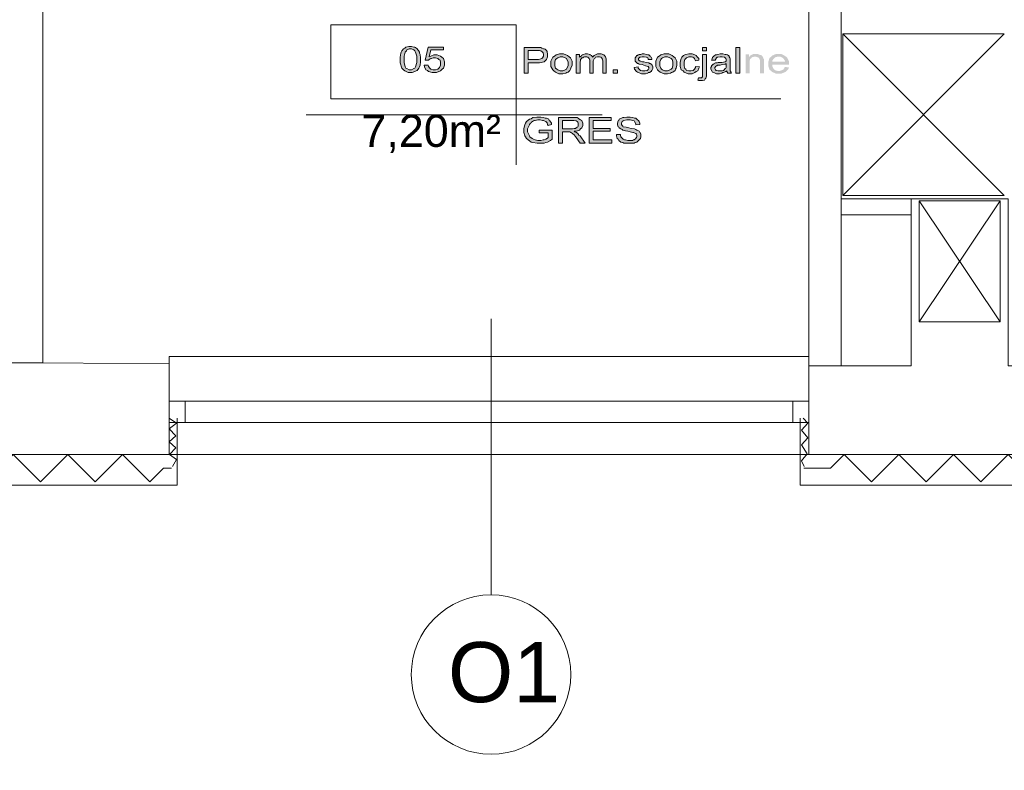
# Model space of a CAD drawing. Header units: millimetres. Extents: x 126553 to 403692, y -95821 to 38049.
# Tile 202 of 256: x 222663 to 223029, y 12646 to 12925. Entities that reach past the tile are written whole.
import ezdxf

# ---------------------------------------------------------------- set-up
doc = ezdxf.new("R2010")
doc.units = ezdxf.units.MM
for name, color, linetype, lineweight in [('docieplenie', 6, 'Continuous', 18), ('docieplenie zew.', 6, 'Continuous', 18), ('OKNA', 7, 'Continuous', 13), ('opisy', 7, 'Continuous', 18), ('TEREN', 1, 'Continuous', 40), ('WYMIAR', 7, 'Continuous', 18), ('ŚCIANY GRUBE', 7, 'Continuous', 20)]:
    doc.layers.add(name, color=color, linetype=linetype, lineweight=lineweight)
doc.styles.add('Arial', font='arial.ttf')
doc.styles.add('PDF Arial', font='arial.ttf')
doc.linetypes.add('ZIGZAG', pattern='A,0.0001,-0.2,[131,LTYPESHP.SHX,S=0.2,R=0,X=-0.2,Y=0],-0.4,[131,LTYPESHP.SHX,S=0.2,R=180,X=0.2,Y=0],-0.2', length=0.8001)
doc.dimstyles.new('A_100', dxfattribs={"dimtxt": 26, "dimasz": 2, "dimexe": 0, "dimexo": 5, "dimgap": 0.01, "dimtad": 0, "dimdec": 4, "dimrnd": 0.5, "dimdsep": 46, "dimtxsty": 'Arial', "dimblk1": 'K', "dimblk2": 'K', "dimsah": 1, "dimcen": 10, "dimse1": 1, "dimse2": 1, "dimclrd": 256, "dimclre": 256, "dimclrt": 1, "dimadec": 0, "dimazin": 0, "dimtfac": 0.5, "dimtdec": 4, "dimtmove": 0, "dimatfit": 3, "dimldrblk": 'K', "dimfxl": 1, "dimtvp": 0.75, "dimtolj": 1, "dimtzin": 0, "dimlwd": 13, "dimarcsym": 0})

# ---------------------------------------------------------------- blocks, each defined once
blk = doc.blocks.new('stolarka1')
at = {"layer": 'opisy', "color": 8}
blk.add_line((6731.22, -4654.99), (6731.22, -4757.76), dxfattribs=at)
at = {"layer": 'opisy'}
blk.add_circle((6731.22, -4787.46), 29.7, dxfattribs=at)
at = {"layer": 'opisy', "insert": (6715.16, -4775.36), "char_height": 22.4, "width": 15.9, "attachment_point": 1}
blk.add_mtext('{\\fArial|b0|i0|c238|p34;O1}', dxfattribs=at)
blk = doc.blocks.new('K')
for p, q in [((0, 10), (0, -10)), ((4.24, 4.24), (-4.24, -4.24)), ((-10, 0), (10, 0))]:
    blk.add_line(p, q)
blk.add_trace([(-4.77, -3.71), (-3.71, -4.77), (3.71, 4.77), (4.77, 3.71)])
blk = doc.blocks.new('*D2484')
at = {"layer": 'Defpoints', "color": 0, "linetype": 'ByBlock', "transparency": 16777216}
for p in [(215299.73, 12749.36), (225693.73, 12749.36), (225693.73, 12375.55)]:
    blk.add_point(p, dxfattribs=at)
at = {"layer": 'WYMIAR', "linetype": 'ByBlock', "lineweight": 13, "transparency": 16777216}
blk.add_line((215301.73, 12375.55), (225691.73, 12375.55), dxfattribs=at)
at = {"layer": 'WYMIAR', "linetype": 'ByBlock', "lineweight": 13, "transparency": 16777216, "xscale": 2, "yscale": 2, "zscale": 2, "rotation": 180}
blk.add_blockref('K', (215299.73, 12375.55), dxfattribs=at)
at = {"layer": 'WYMIAR', "linetype": 'ByBlock', "lineweight": 13, "transparency": 16777216, "xscale": 2, "yscale": 2, "zscale": 2}
blk.add_blockref('K', (225693.73, 12375.55), dxfattribs=at)
at = {"layer": 'WYMIAR', "color": 7, "linetype": 'ByBlock', "transparency": 16777216, "insert": (220496.73, 12395.47), "char_height": 26, "attachment_point": 5, "style": 'Arial'}
blk.add_mtext('\\A1;10394', dxfattribs=at)

msp = doc.modelspace()

# ---------------------------------------------------------------- hatches: boundary and pattern name
at = {"layer": 'opisy'}
h = msp.add_hatch(color=7, dxfattribs=at)
h.paths.add_polyline_path([(222804.24609, 12910.41307), (222804.24609, 12911.26113), (222804.45811, 12912.74523), (222804.67012, 12913.16926), (222804.88214, 12913.59329), (222805.51818, 12914.44134), (222805.94221, 12914.65336), (222806.36624, 12915.07738), (222807.42631, 12915.2894), (222808.48638, 12915.2894), (222809.33443, 12915.07738), (222809.75846, 12915.07738), (222809.97048, 12914.86537), (222810.60652, 12914.44134), (222810.81853, 12914.01731), (222811.03055, 12913.8053), (222811.45457, 12913.16926), (222811.45457, 12912.74523), (222811.66659, 12912.3212), (222811.8786, 12911.04912), (222811.8786, 12909.56502), (222811.66659, 12908.29293), (222811.45457, 12907.65689), (222811.24256, 12907.23286), (222810.60652, 12906.38481), (222810.18249, 12906.17279), (222809.75846, 12905.96078), (222808.69839, 12905.53675), (222807.21429, 12905.53675), (222805.94221, 12906.17279), (222805.51818, 12906.59682), (222804.88214, 12907.23286), (222804.24609, 12909.14099), (222804.24609, 12910.41307)], flags=0)
h.paths.add_polyline_path([(222805.73019, 12910.41307), (222805.73019, 12909.353), (222806.15422, 12907.65689), (222806.36624, 12907.23286), (222806.79026, 12907.02085), (222807.63832, 12906.59682), (222808.48638, 12906.59682), (222809.33443, 12907.02085), (222809.75846, 12907.23286), (222809.97048, 12907.65689), (222810.3945, 12909.353), (222810.3945, 12911.68516), (222809.97048, 12913.16926), (222809.75846, 12913.59329), (222809.33443, 12914.01731), (222808.48638, 12914.44134), (222807.63832, 12914.44134), (222806.79026, 12914.01731), (222806.57825, 12913.59329), (222806.15422, 12913.16926), (222805.73019, 12911.68516), (222805.73019, 12910.41307)], flags=0)
h.paths.add_polyline_path([(222813.15069, 12908.29293), (222814.63479, 12908.29293), (222814.8468, 12907.86891), (222815.27083, 12907.23286), (222815.48284, 12907.02085), (222815.69486, 12906.80883), (222816.54291, 12906.59682), (222817.39097, 12906.59682), (222818.23903, 12906.80883), (222818.66305, 12907.23286), (222818.87507, 12907.44488), (222819.2991, 12908.29293), (222819.2991, 12909.353), (222819.08708, 12910.20106), (222818.66305, 12910.41307), (222818.23903, 12910.8371), (222817.39097, 12911.04912), (222816.54291, 12911.04912), (222815.90687, 12910.8371), (222815.69486, 12910.8371), (222815.48284, 12910.62509), (222815.05881, 12910.41307), (222814.8468, 12910.20106), (222813.57472, 12910.20106), (222814.63479, 12915.07738), (222820.35917, 12915.07738), (222820.35917, 12914.01731), (222815.69486, 12914.01731), (222815.05881, 12911.47314), (222815.69486, 12911.68516), (222816.75493, 12912.10919), (222818.02701, 12912.10919), (222819.2991, 12911.68516), (222819.72312, 12911.26113), (222820.35917, 12910.8371), (222820.78319, 12909.56502), (222820.78319, 12908.29293), (222820.35917, 12907.23286), (222819.93514, 12906.80883), (222819.2991, 12906.17279), (222817.815, 12905.53675), (222816.11888, 12905.53675), (222814.8468, 12905.96078), (222814.42277, 12906.38481), (222813.78673, 12906.59682), (222813.3627, 12907.65689), (222813.15069, 12908.29293)], flags=0)
h = msp.add_hatch(color=7, dxfattribs=at)
h.paths.add_polyline_path([(222850.46517, 12905.32474), (222850.46517, 12914.86537), (222856.61358, 12914.86537), (222857.03761, 12914.65336), (222857.67365, 12914.44134), (222857.88566, 12914.44134), (222858.30969, 12914.22933), (222858.73372, 12913.8053), (222858.94573, 12913.38127), (222858.94573, 12913.16926), (222859.15775, 12912.53322), (222859.15775, 12911.47314), (222858.73372, 12910.41307), (222858.30969, 12909.98905), (222857.88566, 12909.56502), (222856.18955, 12909.14099), (222851.94927, 12909.14099), (222851.94927, 12905.32474)], flags=0)
h.paths.add_polyline_path([(222851.94927, 12910.41307), (222855.76552, 12910.41307), (222856.61358, 12910.62509), (222857.03761, 12910.8371), (222857.24962, 12911.04912), (222857.67365, 12911.68516), (222857.67365, 12912.3212), (222857.46164, 12912.95724), (222857.24962, 12913.16926), (222857.03761, 12913.38127), (222856.61358, 12913.59329), (222856.40156, 12913.59329), (222856.18955, 12913.8053), (222851.94927, 12913.8053)], flags=0)
h.paths.add_polyline_path([(222860.42983, 12908.71696), (222860.42983, 12909.77703), (222861.06588, 12911.26113), (222861.70192, 12911.68516), (222862.33796, 12912.10919), (222863.61004, 12912.53322), (222865.09414, 12912.53322), (222866.57824, 12911.89717), (222867.21428, 12911.47314), (222867.63831, 12911.04912), (222868.27435, 12909.77703), (222868.27435, 12908.29293), (222867.85033, 12907.23286), (222867.63831, 12906.80883), (222867.4263, 12906.38481), (222866.79026, 12905.74876), (222866.36623, 12905.53675), (222865.9422, 12905.32474), (222864.88213, 12905.11272), (222863.39803, 12905.11272), (222862.12595, 12905.74876), (222861.4899, 12906.17279), (222861.06588, 12906.59682), (222860.42983, 12907.86891), (222860.42983, 12908.71696)], flags=0)
h.paths.add_polyline_path([(222861.91393, 12908.71696), (222861.91393, 12908.08092), (222862.12595, 12907.23286), (222862.54997, 12906.80883), (222862.974, 12906.59682), (222863.82206, 12906.17279), (222864.88213, 12906.17279), (222865.73019, 12906.59682), (222866.15421, 12906.80883), (222866.36623, 12907.23286), (222866.79026, 12908.08092), (222866.79026, 12909.56502), (222866.36623, 12910.41307), (222866.15421, 12910.8371), (222865.73019, 12911.04912), (222864.88213, 12911.47314), (222863.82206, 12911.47314), (222862.974, 12911.04912), (222862.54997, 12910.8371), (222862.12595, 12910.41307), (222861.91393, 12909.56502), (222861.91393, 12908.71696)], flags=0)
h.paths.add_polyline_path([(222869.75845, 12905.32474), (222869.75845, 12912.3212), (222871.03054, 12912.3212), (222871.03054, 12911.26113), (222871.24255, 12911.47314), (222871.87859, 12911.89717), (222872.09061, 12912.10919), (222872.51464, 12912.3212), (222873.15068, 12912.53322), (222873.99874, 12912.53322), (222874.84679, 12912.3212), (222875.05881, 12912.10919), (222875.48283, 12911.89717), (222875.90686, 12911.47314), (222875.90686, 12911.26113), (222876.5429, 12911.89717), (222877.81499, 12912.53322), (222879.08707, 12912.53322), (222880.14714, 12912.10919), (222880.35916, 12911.89717), (222880.78319, 12911.47314), (222880.9952, 12910.62509), (222880.9952, 12905.32474), (222879.72312, 12905.32474), (222879.72312, 12909.98905), (222879.5111, 12910.62509), (222879.5111, 12910.8371), (222879.29909, 12911.04912), (222879.08707, 12911.26113), (222878.87506, 12911.26113), (222878.45103, 12911.47314), (222877.81499, 12911.47314), (222876.96693, 12911.26113), (222876.75492, 12910.8371), (222876.5429, 12910.62509), (222876.11888, 12909.98905), (222876.11888, 12905.32474), (222874.84679, 12905.32474), (222874.84679, 12910.20106), (222874.63478, 12910.8371), (222874.42276, 12911.04912), (222874.21075, 12911.26113), (222873.78672, 12911.47314), (222872.93867, 12911.47314), (222872.51464, 12911.26113), (222872.30262, 12911.04912), (222871.87859, 12911.04912), (222871.66658, 12910.62509), (222871.45457, 12910.41307), (222871.45457, 12910.20106), (222871.24255, 12909.353), (222871.24255, 12905.32474)], flags=0)
h.paths.add_polyline_path([(222883.53937, 12905.32474), (222883.53937, 12906.59682), (222885.23548, 12906.59682), (222885.23548, 12905.32474)], flags=0)
h.paths.add_polyline_path([(222891.38389, 12907.44488), (222892.86799, 12907.65689), (222892.86799, 12907.23286), (222893.29202, 12906.80883), (222893.50403, 12906.59682), (222893.71605, 12906.38481), (222894.5641, 12906.17279), (222895.41216, 12906.17279), (222896.26022, 12906.38481), (222896.47223, 12906.59682), (222896.68425, 12906.59682), (222896.89626, 12907.02085), (222896.89626, 12907.44488), (222896.68425, 12907.86891), (222896.47223, 12907.86891), (222895.62417, 12908.08092), (222894.98813, 12908.29293), (222894.35209, 12908.50495), (222893.29202, 12908.71696), (222892.86799, 12908.92898), (222892.65598, 12908.92898), (222892.23195, 12909.353), (222892.01993, 12909.56502), (222891.80792, 12909.77703), (222891.80792, 12911.04912), (222892.01993, 12911.26113), (222892.01993, 12911.47314), (222892.44396, 12911.89717), (222892.65598, 12911.89717), (222892.86799, 12912.10919), (222893.29202, 12912.3212), (222893.92806, 12912.3212), (222894.35209, 12912.53322), (222895.20015, 12912.53322), (222896.0482, 12912.3212), (222896.47223, 12912.10919), (222896.89626, 12912.10919), (222897.32029, 12911.68516), (222897.5323, 12911.47314), (222897.74432, 12911.26113), (222897.95633, 12910.8371), (222897.95633, 12910.41307), (222896.68425, 12910.41307), (222896.68425, 12910.62509), (222896.47223, 12911.04912), (222896.0482, 12911.26113), (222895.83619, 12911.26113), (222895.20015, 12911.47314), (222894.35209, 12911.47314), (222893.71605, 12911.26113), (222893.50403, 12911.26113), (222893.29202, 12911.04912), (222893.08001, 12910.8371), (222893.08001, 12910.20106), (222893.29202, 12910.20106), (222893.29202, 12909.98905), (222893.50403, 12909.98905), (222893.71605, 12909.77703), (222893.92806, 12909.77703), (222894.5641, 12909.56502), (222894.98813, 12909.56502), (222895.83619, 12909.353), (222896.89626, 12909.14099), (222897.10827, 12908.92898), (222897.32029, 12908.92898), (222897.95633, 12908.50495), (222897.95633, 12908.29293), (222898.16834, 12908.29293), (222898.38036, 12907.65689), (222898.38036, 12907.02085), (222898.16834, 12906.59682), (222897.95633, 12906.38481), (222897.74432, 12905.96078), (222897.10827, 12905.53675), (222896.68425, 12905.53675), (222896.47223, 12905.32474), (222895.62417, 12905.11272), (222894.14008, 12905.11272), (222893.08001, 12905.53675), (222892.65598, 12905.74876), (222892.23195, 12905.96078), (222891.59591, 12906.80883), (222891.38389, 12907.44488)], flags=0)
h.paths.add_polyline_path([(222899.44043, 12908.71696), (222899.44043, 12909.77703), (222900.07647, 12911.26113), (222900.71251, 12911.68516), (222901.34856, 12912.10919), (222902.62064, 12912.53322), (222904.31675, 12912.53322), (222905.58884, 12911.89717), (222906.22488, 12911.47314), (222906.64891, 12911.04912), (222907.28495, 12909.77703), (222907.28495, 12908.29293), (222907.07294, 12907.23286), (222906.86092, 12906.80883), (222906.64891, 12906.38481), (222905.80085, 12905.74876), (222905.37682, 12905.53675), (222904.9528, 12905.32474), (222903.89272, 12905.11272), (222902.62064, 12905.11272), (222901.13654, 12905.74876), (222900.5005, 12906.17279), (222900.07647, 12906.59682), (222899.44043, 12907.86891), (222899.44043, 12908.71696)], flags=0)
h.paths.add_polyline_path([(222900.92453, 12908.71696), (222900.92453, 12908.08092), (222901.34856, 12907.23286), (222901.56057, 12906.80883), (222901.9846, 12906.59682), (222902.83265, 12906.17279), (222903.89272, 12906.17279), (222904.74078, 12906.59682), (222905.16481, 12906.80883), (222905.58884, 12907.23286), (222905.80085, 12908.08092), (222905.80085, 12909.56502), (222905.58884, 12910.41307), (222905.16481, 12910.8371), (222904.74078, 12911.04912), (222903.89272, 12911.47314), (222902.83265, 12911.47314), (222901.9846, 12911.04912), (222901.56057, 12910.8371), (222901.34856, 12910.41307), (222900.92453, 12909.56502), (222900.92453, 12908.71696)], flags=0)
h.paths.add_polyline_path([(222914.28142, 12907.86891), (222915.76551, 12907.65689), (222915.5535, 12907.23286), (222915.12947, 12906.17279), (222914.49343, 12905.96078), (222914.0694, 12905.53675), (222913.00933, 12905.11272), (222911.52523, 12905.11272), (222910.04113, 12905.74876), (222909.61711, 12906.17279), (222908.98106, 12906.59682), (222908.55704, 12907.86891), (222908.55704, 12909.353), (222908.76905, 12910.41307), (222908.98106, 12910.8371), (222909.19308, 12911.26113), (222909.82912, 12911.89717), (222910.25315, 12912.10919), (222910.67718, 12912.3212), (222911.73725, 12912.53322), (222913.00933, 12912.53322), (222914.0694, 12912.10919), (222914.49343, 12911.89717), (222914.91746, 12911.47314), (222915.5535, 12910.8371), (222915.5535, 12910.20106), (222914.28142, 12909.98905), (222914.0694, 12910.41307), (222913.85739, 12910.8371), (222913.64537, 12911.04912), (222913.22135, 12911.26113), (222912.79732, 12911.47314), (222911.73725, 12911.47314), (222910.88919, 12911.04912), (222910.67718, 12910.8371), (222910.25315, 12910.41307), (222910.04113, 12909.56502), (222910.04113, 12908.08092), (222910.25315, 12907.02085), (222910.67718, 12906.80883), (222910.88919, 12906.38481), (222911.73725, 12906.17279), (222912.5853, 12906.17279), (222913.43336, 12906.38481), (222913.64537, 12906.59682), (222913.85739, 12906.80883), (222914.28142, 12907.44488), (222914.28142, 12907.86891)], flags=0)
h.paths.add_polyline_path([(222916.82559, 12913.59329), (222916.82559, 12914.86537), (222918.30968, 12914.86537), (222918.30968, 12913.59329)], flags=0)
h.paths.add_polyline_path([(222915.12947, 12902.78057), (222915.34149, 12903.62862), (222916.61357, 12903.62862), (222916.61357, 12903.84064), (222916.82559, 12903.84064), (222916.82559, 12912.3212), (222918.30968, 12912.3212), (222918.30968, 12904.26467), (222918.09767, 12903.41661), (222917.88566, 12903.20459), (222917.67364, 12902.78057), (222916.82559, 12902.56855), (222915.34149, 12902.56855), (222915.12947, 12902.78057)], flags=0)
h.paths.add_polyline_path([(222925.94219, 12906.17279), (222925.51816, 12905.96078), (222924.67011, 12905.53675), (222924.45809, 12905.53675), (222924.03406, 12905.32474), (222923.18601, 12905.11272), (222922.12594, 12905.11272), (222921.06587, 12905.53675), (222920.64184, 12905.74876), (222920.42983, 12905.96078), (222920.0058, 12906.80883), (222920.0058, 12907.44488), (222920.21781, 12907.86891), (222920.21781, 12908.08092), (222920.42983, 12908.29293), (222920.85385, 12908.71696), (222921.06587, 12908.71696), (222921.27788, 12908.92898), (222921.70191, 12909.14099), (222922.33795, 12909.14099), (222922.76198, 12909.353), (222924.03406, 12909.353), (222925.30615, 12909.56502), (222925.73018, 12909.77703), (222925.73018, 12909.98905), (222925.73018, 12910.41307), (222925.51816, 12910.8371), (222925.30615, 12911.04912), (222925.09414, 12911.26113), (222924.24608, 12911.47314), (222923.39802, 12911.47314), (222922.54997, 12911.26113), (222922.33795, 12911.26113), (222922.12594, 12911.04912), (222921.70191, 12910.41307), (222921.70191, 12910.20106), (222920.21781, 12910.20106), (222920.42983, 12910.62509), (222920.64184, 12911.26113), (222920.85385, 12911.47314), (222921.06587, 12911.68516), (222921.70191, 12912.10919), (222922.12594, 12912.10919), (222922.54997, 12912.3212), (222923.39802, 12912.53322), (222924.45809, 12912.53322), (222925.30615, 12912.3212), (222925.73018, 12912.3212), (222926.15421, 12912.10919), (222926.57823, 12911.89717), (222926.79025, 12911.68516), (222926.79025, 12911.47314), (222927.00226, 12911.04912), (222927.21428, 12910.8371), (222927.21428, 12906.17279), (222927.42629, 12905.96078), (222927.42629, 12905.53675), (222927.6383, 12905.32474), (222926.15421, 12905.32474), (222926.15421, 12905.53675), (222925.94219, 12905.96078), (222925.94219, 12906.17279)], flags=0)
h.paths.add_polyline_path([(222925.73018, 12908.92898), (222925.30615, 12908.71696), (222924.24608, 12908.50495), (222923.39802, 12908.29293), (222922.33795, 12908.29293), (222922.33795, 12908.08092), (222922.12594, 12908.08092), (222921.70191, 12907.86891), (222921.70191, 12907.65689), (222921.4899, 12907.44488), (222921.4899, 12907.02085), (222921.70191, 12906.59682), (222921.91392, 12906.38481), (222922.12594, 12906.38481), (222922.76198, 12906.17279), (222924.24608, 12906.17279), (222924.67011, 12906.38481), (222924.88212, 12906.59682), (222925.30615, 12907.02085), (222925.51816, 12907.23286), (222925.73018, 12907.44488)], flags=0)
h.paths.add_polyline_path([(222929.33442, 12905.32474), (222929.33442, 12914.86537), (222930.81852, 12914.86537), (222930.81852, 12905.32474)], flags=0)
h.paths.add_polyline_path([(222932.93866, 12905.32474), (222932.93866, 12912.3212), (222934.21074, 12912.3212), (222934.21074, 12911.26113), (222934.63477, 12911.89717), (222935.90685, 12912.53322), (222937.17894, 12912.53322), (222937.81498, 12912.3212), (222938.23901, 12912.10919), (222938.45102, 12912.10919), (222939.08707, 12911.89717), (222939.08707, 12911.68516), (222939.29908, 12911.47314), (222939.51109, 12911.04912), (222939.51109, 12910.8371), (222939.72311, 12910.62509), (222939.72311, 12905.32474), (222938.23901, 12905.32474), (222938.23901, 12910.41307), (222938.027, 12910.62509), (222938.027, 12910.8371), (222937.81498, 12911.04912), (222937.60297, 12911.26113), (222937.39095, 12911.26113), (222936.75491, 12911.47314), (222936.11887, 12911.47314), (222935.27081, 12911.26113), (222935.0588, 12910.8371), (222934.63477, 12910.62509), (222934.42276, 12909.77703), (222934.42276, 12905.32474)], flags=0)
h.paths.add_polyline_path([(222947.56763, 12907.65689), (222949.05173, 12907.44488), (222948.83972, 12906.80883), (222948.20367, 12906.17279), (222947.77964, 12905.74876), (222947.1436, 12905.53675), (222946.08353, 12905.11272), (222944.38742, 12905.11272), (222942.90332, 12905.74876), (222942.47929, 12906.17279), (222941.84325, 12906.59682), (222941.41922, 12907.86891), (222941.41922, 12909.56502), (222941.84325, 12911.04912), (222942.47929, 12911.47314), (222942.90332, 12911.89717), (222944.38742, 12912.53322), (222946.08353, 12912.53322), (222947.35562, 12911.89717), (222947.99166, 12911.47314), (222948.41569, 12911.04912), (222949.05173, 12909.77703), (222949.05173, 12908.71696), (222949.05173, 12908.50495), (222942.90332, 12908.50495), (222942.90332, 12907.86891), (222943.32735, 12907.02085), (222943.53936, 12906.80883), (222943.96339, 12906.38481), (222944.81145, 12906.17279), (222945.6595, 12906.17279), (222946.29555, 12906.38481), (222946.71957, 12906.59682), (222946.93159, 12906.59682), (222947.35562, 12907.23286), (222947.56763, 12907.65689)], flags=0)
h.paths.add_polyline_path([(222942.90332, 12909.56502), (222947.56763, 12909.56502), (222947.56763, 12909.98905), (222947.1436, 12910.62509), (222946.93159, 12910.8371), (222946.71957, 12911.04912), (222945.87152, 12911.47314), (222944.81145, 12911.47314), (222943.96339, 12911.26113), (222943.53936, 12910.8371), (222943.32735, 12910.62509), (222942.90332, 12909.98905), (222942.90332, 12909.56502)], flags=0)
h = msp.add_hatch(color=7, dxfattribs=at)
h.paths.add_polyline_path([(222855.97754, 12883.06325), (222855.97754, 12884.12333), (222860.85386, 12884.12333), (222860.85386, 12880.7311), (222860.21782, 12880.30707), (222859.15775, 12879.67103), (222858.52171, 12879.45901), (222857.88566, 12879.247), (222855.34149, 12879.247), (222853.64538, 12879.45901), (222853.00934, 12879.67103), (222852.3733, 12880.09506), (222851.31323, 12880.94311), (222850.8892, 12881.57916), (222850.67718, 12882.00318), (222850.25316, 12883.27527), (222850.25316, 12884.75937), (222850.67718, 12886.03145), (222850.8892, 12886.66749), (222851.31323, 12887.30354), (222852.3733, 12888.15159), (222853.00934, 12888.36361), (222853.64538, 12888.78764), (222855.12948, 12888.99965), (222856.61358, 12888.99965), (222857.67365, 12888.78764), (222858.30969, 12888.57562), (222858.73372, 12888.57562), (222859.58178, 12888.15159), (222859.79379, 12887.72756), (222860.0058, 12887.51555), (222860.64185, 12886.66749), (222860.64185, 12886.24347), (222859.36976, 12885.81944), (222859.15775, 12886.24347), (222858.94573, 12886.87951), (222858.73372, 12887.09152), (222858.52171, 12887.30354), (222857.88566, 12887.51555), (222857.67365, 12887.72756), (222857.24962, 12887.72756), (222856.40156, 12887.93958), (222855.55351, 12887.93958), (222854.49344, 12887.72756), (222854.28142, 12887.72756), (222853.8574, 12887.51555), (222853.22135, 12887.09152), (222853.00934, 12886.87951), (222852.79732, 12886.66749), (222852.3733, 12886.24347), (222852.3733, 12886.03145), (222852.16128, 12885.60742), (222851.73725, 12884.54735), (222851.73725, 12883.48728), (222852.16128, 12882.42721), (222852.3733, 12882.00318), (222852.58531, 12881.57916), (222853.43337, 12880.94311), (222853.8574, 12880.7311), (222854.49344, 12880.51909), (222855.55351, 12880.30707), (222856.61358, 12880.30707), (222857.46164, 12880.51909), (222857.88566, 12880.51909), (222858.52171, 12880.7311), (222859.15775, 12881.15513), (222859.36976, 12881.36714), (222859.36976, 12883.06325)], flags=0)
h.paths.add_polyline_path([(222863.18602, 12879.247), (222863.18602, 12888.78764), (222870.18248, 12888.78764), (222870.60651, 12888.57562), (222870.81852, 12888.36361), (222871.45457, 12887.93958), (222871.87859, 12887.72756), (222872.09061, 12887.30354), (222872.30262, 12886.66749), (222872.30262, 12885.81944), (222871.87859, 12884.97138), (222871.45457, 12884.54735), (222871.03054, 12884.12333), (222869.97047, 12883.6993), (222869.12241, 12883.6993), (222869.33443, 12883.48728), (222869.75845, 12883.27527), (222869.97047, 12883.27527), (222870.3945, 12882.85124), (222870.81852, 12882.2152), (222871.24255, 12882.00318), (222873.15068, 12879.247), (222871.24255, 12879.247), (222869.75845, 12881.36714), (222869.54644, 12881.79117), (222868.9104, 12882.42721), (222868.69838, 12882.63923), (222868.48637, 12882.85124), (222868.06234, 12883.06325), (222867.85033, 12883.27527), (222867.85033, 12883.27527), (222867.4263, 12883.48728), (222864.67011, 12883.48728), (222864.67011, 12879.247)], flags=0)
h.paths.add_polyline_path([(222864.67011, 12884.54735), (222868.48637, 12884.54735), (222869.12241, 12884.75937), (222869.54644, 12884.75937), (222869.75845, 12884.97138), (222870.18248, 12885.1834), (222870.3945, 12885.39541), (222870.60651, 12885.60742), (222870.60651, 12886.66749), (222870.3945, 12887.09152), (222870.18248, 12887.30354), (222869.75845, 12887.51555), (222868.9104, 12887.72756), (222864.67011, 12887.72756)], flags=0)
h.paths.add_polyline_path([(222874.63478, 12879.247), (222874.63478, 12888.78764), (222882.90333, 12888.78764), (222882.90333, 12887.72756), (222876.11888, 12887.72756), (222876.11888, 12884.75937), (222882.4793, 12884.75937), (222882.4793, 12883.6993), (222876.11888, 12883.6993), (222876.11888, 12880.51909), (222883.11534, 12880.51909), (222883.11534, 12879.247)], flags=0)
h.paths.add_polyline_path([(222884.81146, 12882.42721), (222886.29555, 12882.42721), (222886.29555, 12882.2152), (222886.50757, 12881.57916), (222886.71958, 12881.36714), (222886.9316, 12881.15513), (222887.35562, 12880.7311), (222887.77965, 12880.51909), (222888.20368, 12880.51909), (222889.05174, 12880.30707), (222890.74785, 12880.30707), (222891.17188, 12880.51909), (222891.38389, 12880.51909), (222892.01993, 12880.94311), (222892.01993, 12881.15513), (222892.23195, 12881.36714), (222892.44396, 12881.57916), (222892.44396, 12882.2152), (222892.23195, 12882.42721), (222892.23195, 12882.63923), (222892.01993, 12882.85124), (222891.38389, 12883.06325), (222891.17188, 12883.27527), (222890.95986, 12883.27527), (222889.89979, 12883.48728), (222889.05174, 12883.6993), (222888.20368, 12883.91131), (222887.14361, 12884.12333), (222886.9316, 12884.33534), (222886.50757, 12884.54735), (222885.87153, 12884.97138), (222885.65951, 12885.1834), (222885.4475, 12885.39541), (222885.23548, 12886.03145), (222885.23548, 12886.66749), (222885.4475, 12887.51555), (222885.65951, 12887.72756), (222885.87153, 12888.15159), (222886.71958, 12888.57562), (222887.14361, 12888.78764), (222887.56764, 12888.78764), (222888.62771, 12888.99965), (222889.89979, 12888.99965), (222890.95986, 12888.78764), (222891.59591, 12888.57562), (222892.01993, 12888.57562), (222892.65598, 12887.93958), (222893.08001, 12887.72756), (222893.29202, 12887.30354), (222893.50403, 12886.66749), (222893.50403, 12886.24347), (222892.01993, 12886.03145), (222892.01993, 12886.45548), (222891.59591, 12887.30354), (222891.38389, 12887.51555), (222890.95986, 12887.72756), (222889.89979, 12887.93958), (222888.62771, 12887.93958), (222887.56764, 12887.72756), (222887.35562, 12887.51555), (222886.9316, 12887.30354), (222886.71958, 12886.66749), (222886.71958, 12886.24347), (222886.9316, 12885.81944), (222887.14361, 12885.60742), (222887.35562, 12885.39541), (222888.41569, 12885.1834), (222889.47577, 12884.97138), (222890.32382, 12884.75937), (222891.59591, 12884.54735), (222892.01993, 12884.33534), (222892.44396, 12884.12333), (222893.29202, 12883.6993), (222893.50403, 12883.27527), (222893.71605, 12883.06325), (222893.92806, 12882.42721), (222893.92806, 12881.57916), (222893.71605, 12880.94311), (222893.29202, 12880.51909), (222893.08001, 12880.30707), (222892.44396, 12879.67103), (222891.80792, 12879.45901), (222891.38389, 12879.247), (222887.56764, 12879.247), (222887.14361, 12879.45901), (222886.50757, 12879.67103), (222885.65951, 12880.30707), (222885.4475, 12880.7311), (222885.02347, 12880.94311), (222884.81146, 12882.00318), (222884.81146, 12882.42721)], flags=0)

# ---------------------------------------------------------------- linework, layer by layer
at = {"layer": 'docieplenie', "color": 0, "linetype": 'ZIGZAG'}
for points in [[(222719.44045, 12758.82299), (222720.92455, 12761.36716), (222718.38038, 12763.27528), (222720.71254, 12765.81945), (222718.16837, 12767.93959), (222720.71254, 12770.27175), (222718.16837, 12772.81592), (222720.92455, 12774.93606), (222718.16837, 12776.84419)], [(222954.77611, 12758.82299), (222953.71604, 12760.94313), (222955.83618, 12763.4873), (222953.71604, 12766.87952), (222956.0482, 12769.42369), (222953.71604, 12772.39189), (222956.0482, 12774.93606), (222954.35208, 12776.84419)], [(222652.01997, 12758.18695), (222654.98816, 12758.18695), (222660.0765, 12763.27528), (222665.16484, 12758.18695), (222670.25318, 12753.09861), (222675.34152, 12758.18695), (222675.55353, 12758.39896)], [(222675.34152, 12758.18695), (222680.42986, 12763.27528), (222685.51819, 12758.18695), (222690.60653, 12753.09861), (222695.69487, 12758.18695), (222695.90689, 12758.39896)], [(222695.69487, 12758.18695), (222700.78321, 12763.27528), (222705.87155, 12758.18695), (222710.95989, 12753.09861), (222716.04823, 12758.18695), (222719.01642, 12758.18695)], [(222954.5641, 12758.18695), (222964.52876, 12758.18695), (222969.6171, 12763.27528), (222974.70544, 12758.18695), (222979.79378, 12753.09861), (222984.88211, 12758.18695), (222985.09413, 12758.39896)], [(222984.88211, 12758.18695), (222989.97045, 12763.27528), (222995.05879, 12758.18695), (223000.14713, 12753.09861), (223005.23547, 12758.18695), (223005.44748, 12758.39896)], [(223005.23547, 12758.18695), (223010.32381, 12763.27528), (223015.41215, 12758.18695), (223020.50048, 12753.09861), (223025.58882, 12758.18695), (223025.80084, 12758.39896)], [(223025.58882, 12758.18695), (223030.67716, 12763.27528), (223035.7655, 12758.18695), (223040.85384, 12753.09861), (223045.94218, 12758.18695), (223046.15419, 12758.39896)]]:
    msp.add_lwpolyline(points, dxfattribs=at)
at = {"layer": 'docieplenie zew.', "color": 0}
for points in [[(222650.95989, 12774.93606), (222650.95989, 12751.82652), (222712.01996, 12751.82652), (222721.13656, 12751.82652), (222721.13656, 12776.84419)], [(222953.29201, 12775.14807), (222953.29201, 12751.82652), (222953.29201, 12765.81945), (222953.29201, 12776.84419)], [(222953.29201, 12751.82652), (223078.59235, 12751.82652), (223078.59235, 12775.14807)]]:
    msp.add_lwpolyline(points, dxfattribs=at)
at = {"layer": 'OKNA', "color": 0}
for points in [[(222956.47222, 12796.34948), (222956.47222, 12799.74171), (222718.16837, 12799.74171), (222718.16837, 12796.77351)], [(222718.16837, 12783.20461), (222956.47222, 12783.20461)], [(222724.10476, 12775.14807), (222724.10476, 12783.20461)], [(222950.53583, 12775.14807), (222950.53583, 12783.20461)], [(222718.16837, 12763.27528), (222956.47222, 12763.27528)]]:
    msp.add_lwpolyline(points, dxfattribs=at)
msp.add_lwpolyline([(222951.5959, 12775.14807), (222723.25671, 12775.14807), (222718.16837, 12775.14807), (222956.47222, 12775.14807)], close=True, dxfattribs=at)
at = {"layer": 'opisy', "color": 7}
for points in [[(222778.38037, 12923.34593), (222847.49697, 12923.34593), (222847.49697, 12895.7841), (222778.38037, 12895.7841)], [(222804.24609, 12910.41307), (222804.24609, 12911.26113), (222804.45811, 12912.74523), (222804.67012, 12913.16926), (222804.88214, 12913.59329), (222805.51818, 12914.44134), (222805.94221, 12914.65336), (222806.36624, 12915.07738), (222807.42631, 12915.2894), (222808.48638, 12915.2894), (222809.33443, 12915.07738), (222809.75846, 12915.07738), (222809.97048, 12914.86537), (222810.60652, 12914.44134), (222810.81853, 12914.01731), (222811.03055, 12913.8053), (222811.45457, 12913.16926), (222811.45457, 12912.74523), (222811.66659, 12912.3212), (222811.8786, 12911.04912), (222811.8786, 12909.56502), (222811.66659, 12908.29293), (222811.45457, 12907.65689), (222811.24256, 12907.23286), (222810.60652, 12906.38481), (222810.18249, 12906.17279), (222809.75846, 12905.96078), (222808.69839, 12905.53675), (222807.21429, 12905.53675), (222805.94221, 12906.17279), (222805.51818, 12906.59682), (222804.88214, 12907.23286), (222804.24609, 12909.14099)], [(222813.15069, 12908.29293), (222814.63479, 12908.29293), (222814.8468, 12907.86891), (222815.27083, 12907.23286), (222815.48284, 12907.02085), (222815.69486, 12906.80883), (222816.54291, 12906.59682), (222817.39097, 12906.59682), (222818.23903, 12906.80883), (222818.66305, 12907.23286), (222818.87507, 12907.44488), (222819.2991, 12908.29293), (222819.2991, 12909.353), (222819.08708, 12910.20106), (222818.66305, 12910.41307), (222818.23903, 12910.8371), (222817.39097, 12911.04912), (222816.54291, 12911.04912), (222815.90687, 12910.8371), (222815.69486, 12910.8371), (222815.48284, 12910.62509), (222815.05881, 12910.41307), (222814.8468, 12910.20106), (222813.57472, 12910.20106), (222814.63479, 12915.07738), (222820.35917, 12915.07738), (222820.35917, 12914.01731), (222815.69486, 12914.01731), (222815.05881, 12911.47314), (222815.69486, 12911.68516), (222816.75493, 12912.10919), (222818.02701, 12912.10919), (222819.2991, 12911.68516), (222819.72312, 12911.26113), (222820.35917, 12910.8371), (222820.78319, 12909.56502), (222820.78319, 12908.29293), (222820.35917, 12907.23286), (222819.93514, 12906.80883), (222819.2991, 12906.17279), (222817.815, 12905.53675), (222816.11888, 12905.53675), (222814.8468, 12905.96078), (222814.42277, 12906.38481), (222813.78673, 12906.59682), (222813.3627, 12907.65689)], [(222850.46517, 12905.32474), (222850.46517, 12914.86537), (222856.61358, 12914.86537), (222857.03761, 12914.65336), (222857.67365, 12914.44134), (222857.88566, 12914.44134), (222858.30969, 12914.22933), (222858.73372, 12913.8053), (222858.94573, 12913.38127), (222858.94573, 12913.16926), (222859.15775, 12912.53322), (222859.15775, 12911.47314), (222858.73372, 12910.41307), (222858.30969, 12909.98905), (222857.88566, 12909.56502), (222856.18955, 12909.14099), (222851.94927, 12909.14099), (222851.94927, 12905.32474)], [(222916.82559, 12913.59329), (222916.82559, 12914.86537), (222918.30968, 12914.86537), (222918.30968, 12913.59329)], [(222929.33442, 12905.32474), (222929.33442, 12914.86537), (222930.81852, 12914.86537), (222930.81852, 12905.32474)], [(222805.73019, 12910.41307), (222805.73019, 12909.353), (222806.15422, 12907.65689), (222806.36624, 12907.23286), (222806.79026, 12907.02085), (222807.63832, 12906.59682), (222808.48638, 12906.59682), (222809.33443, 12907.02085), (222809.75846, 12907.23286), (222809.97048, 12907.65689), (222810.3945, 12909.353), (222810.3945, 12911.68516), (222809.97048, 12913.16926), (222809.75846, 12913.59329), (222809.33443, 12914.01731), (222808.48638, 12914.44134), (222807.63832, 12914.44134), (222806.79026, 12914.01731), (222806.57825, 12913.59329), (222806.15422, 12913.16926), (222805.73019, 12911.68516)], [(222851.94927, 12910.41307), (222855.76552, 12910.41307), (222856.61358, 12910.62509), (222857.03761, 12910.8371), (222857.24962, 12911.04912), (222857.67365, 12911.68516), (222857.67365, 12912.3212), (222857.46164, 12912.95724), (222857.24962, 12913.16926), (222857.03761, 12913.38127), (222856.61358, 12913.59329), (222856.40156, 12913.59329), (222856.18955, 12913.8053), (222851.94927, 12913.8053)], [(222860.42983, 12908.71696), (222860.42983, 12909.77703), (222861.06588, 12911.26113), (222861.70192, 12911.68516), (222862.33796, 12912.10919), (222863.61004, 12912.53322), (222865.09414, 12912.53322), (222866.57824, 12911.89717), (222867.21428, 12911.47314), (222867.63831, 12911.04912), (222868.27435, 12909.77703), (222868.27435, 12908.29293), (222867.85033, 12907.23286), (222867.63831, 12906.80883), (222867.4263, 12906.38481), (222866.79026, 12905.74876), (222866.36623, 12905.53675), (222865.9422, 12905.32474), (222864.88213, 12905.11272), (222863.39803, 12905.11272), (222862.12595, 12905.74876), (222861.4899, 12906.17279), (222861.06588, 12906.59682), (222860.42983, 12907.86891)], [(222861.91393, 12908.71696), (222861.91393, 12908.08092), (222862.12595, 12907.23286), (222862.54997, 12906.80883), (222862.974, 12906.59682), (222863.82206, 12906.17279), (222864.88213, 12906.17279), (222865.73019, 12906.59682), (222866.15421, 12906.80883), (222866.36623, 12907.23286), (222866.79026, 12908.08092), (222866.79026, 12909.56502), (222866.36623, 12910.41307), (222866.15421, 12910.8371), (222865.73019, 12911.04912), (222864.88213, 12911.47314), (222863.82206, 12911.47314), (222862.974, 12911.04912), (222862.54997, 12910.8371), (222862.12595, 12910.41307), (222861.91393, 12909.56502)], [(222869.75845, 12905.32474), (222869.75845, 12912.3212), (222871.03054, 12912.3212), (222871.03054, 12911.26113), (222871.24255, 12911.47314), (222871.87859, 12911.89717), (222872.09061, 12912.10919), (222872.51464, 12912.3212), (222873.15068, 12912.53322), (222873.99874, 12912.53322), (222874.84679, 12912.3212), (222875.05881, 12912.10919), (222875.48283, 12911.89717), (222875.90686, 12911.47314), (222875.90686, 12911.26113), (222876.5429, 12911.89717), (222877.81499, 12912.53322), (222879.08707, 12912.53322), (222880.14714, 12912.10919), (222880.35916, 12911.89717), (222880.78319, 12911.47314), (222880.9952, 12910.62509), (222880.9952, 12905.32474), (222879.72312, 12905.32474), (222879.72312, 12909.98905), (222879.5111, 12910.62509), (222879.5111, 12910.8371), (222879.29909, 12911.04912), (222879.08707, 12911.26113), (222878.87506, 12911.26113), (222878.45103, 12911.47314), (222877.81499, 12911.47314), (222876.96693, 12911.26113), (222876.75492, 12910.8371), (222876.5429, 12910.62509), (222876.11888, 12909.98905), (222876.11888, 12905.32474), (222874.84679, 12905.32474), (222874.84679, 12910.20106), (222874.63478, 12910.8371), (222874.42276, 12911.04912), (222874.21075, 12911.26113), (222873.78672, 12911.47314), (222872.93867, 12911.47314), (222872.51464, 12911.26113), (222872.30262, 12911.04912), (222871.87859, 12911.04912), (222871.66658, 12910.62509), (222871.45457, 12910.41307), (222871.45457, 12910.20106), (222871.24255, 12909.353), (222871.24255, 12905.32474)], [(222891.38389, 12907.44488), (222892.86799, 12907.65689), (222892.86799, 12907.23286), (222893.29202, 12906.80883), (222893.50403, 12906.59682), (222893.71605, 12906.38481), (222894.5641, 12906.17279), (222895.41216, 12906.17279), (222896.26022, 12906.38481), (222896.47223, 12906.59682), (222896.68425, 12906.59682), (222896.89626, 12907.02085), (222896.89626, 12907.44488), (222896.68425, 12907.86891), (222896.47223, 12907.86891), (222895.62417, 12908.08092), (222894.98813, 12908.29293), (222894.35209, 12908.50495), (222893.29202, 12908.71696), (222892.86799, 12908.92898), (222892.65598, 12908.92898), (222892.23195, 12909.353), (222892.01993, 12909.56502), (222891.80792, 12909.77703), (222891.80792, 12911.04912), (222892.01993, 12911.26113), (222892.01993, 12911.47314), (222892.44396, 12911.89717), (222892.65598, 12911.89717), (222892.86799, 12912.10919), (222893.29202, 12912.3212), (222893.92806, 12912.3212), (222894.35209, 12912.53322), (222895.20015, 12912.53322), (222896.0482, 12912.3212), (222896.47223, 12912.10919), (222896.89626, 12912.10919), (222897.32029, 12911.68516), (222897.5323, 12911.47314), (222897.74432, 12911.26113), (222897.95633, 12910.8371), (222897.95633, 12910.41307), (222896.68425, 12910.41307), (222896.68425, 12910.62509), (222896.47223, 12911.04912), (222896.0482, 12911.26113), (222895.83619, 12911.26113), (222895.20015, 12911.47314), (222894.35209, 12911.47314), (222893.71605, 12911.26113), (222893.50403, 12911.26113), (222893.29202, 12911.04912), (222893.08001, 12910.8371), (222893.08001, 12910.20106), (222893.29202, 12910.20106), (222893.29202, 12909.98905), (222893.50403, 12909.98905), (222893.71605, 12909.77703), (222893.92806, 12909.77703), (222894.5641, 12909.56502), (222894.98813, 12909.56502), (222895.83619, 12909.353), (222896.89626, 12909.14099), (222897.10827, 12908.92898), (222897.32029, 12908.92898), (222897.95633, 12908.50495), (222897.95633, 12908.29293), (222898.16834, 12908.29293), (222898.38036, 12907.65689), (222898.38036, 12907.02085), (222898.16834, 12906.59682), (222897.95633, 12906.38481), (222897.74432, 12905.96078), (222897.10827, 12905.53675), (222896.68425, 12905.53675), (222896.47223, 12905.32474), (222895.62417, 12905.11272), (222894.14008, 12905.11272), (222893.08001, 12905.53675), (222892.65598, 12905.74876), (222892.23195, 12905.96078), (222891.59591, 12906.80883)], [(222899.44043, 12908.71696), (222899.44043, 12909.77703), (222900.07647, 12911.26113), (222900.71251, 12911.68516), (222901.34856, 12912.10919), (222902.62064, 12912.53322), (222904.31675, 12912.53322), (222905.58884, 12911.89717), (222906.22488, 12911.47314), (222906.64891, 12911.04912), (222907.28495, 12909.77703), (222907.28495, 12908.29293), (222907.07294, 12907.23286), (222906.86092, 12906.80883), (222906.64891, 12906.38481), (222905.80085, 12905.74876), (222905.37682, 12905.53675), (222904.9528, 12905.32474), (222903.89272, 12905.11272), (222902.62064, 12905.11272), (222901.13654, 12905.74876), (222900.5005, 12906.17279), (222900.07647, 12906.59682), (222899.44043, 12907.86891)], [(222900.92453, 12908.71696), (222900.92453, 12908.08092), (222901.34856, 12907.23286), (222901.56057, 12906.80883), (222901.9846, 12906.59682), (222902.83265, 12906.17279), (222903.89272, 12906.17279), (222904.74078, 12906.59682), (222905.16481, 12906.80883), (222905.58884, 12907.23286), (222905.80085, 12908.08092), (222905.80085, 12909.56502), (222905.58884, 12910.41307), (222905.16481, 12910.8371), (222904.74078, 12911.04912), (222903.89272, 12911.47314), (222902.83265, 12911.47314), (222901.9846, 12911.04912), (222901.56057, 12910.8371), (222901.34856, 12910.41307), (222900.92453, 12909.56502)], [(222914.28142, 12907.86891), (222915.76551, 12907.65689), (222915.5535, 12907.23286), (222915.12947, 12906.17279), (222914.49343, 12905.96078), (222914.0694, 12905.53675), (222913.00933, 12905.11272), (222911.52523, 12905.11272), (222910.04113, 12905.74876), (222909.61711, 12906.17279), (222908.98106, 12906.59682), (222908.55704, 12907.86891), (222908.55704, 12909.353), (222908.76905, 12910.41307), (222908.98106, 12910.8371), (222909.19308, 12911.26113), (222909.82912, 12911.89717), (222910.25315, 12912.10919), (222910.67718, 12912.3212), (222911.73725, 12912.53322), (222913.00933, 12912.53322), (222914.0694, 12912.10919), (222914.49343, 12911.89717), (222914.91746, 12911.47314), (222915.5535, 12910.8371), (222915.5535, 12910.20106), (222914.28142, 12909.98905), (222914.0694, 12910.41307), (222913.85739, 12910.8371), (222913.64537, 12911.04912), (222913.22135, 12911.26113), (222912.79732, 12911.47314), (222911.73725, 12911.47314), (222910.88919, 12911.04912), (222910.67718, 12910.8371), (222910.25315, 12910.41307), (222910.04113, 12909.56502), (222910.04113, 12908.08092), (222910.25315, 12907.02085), (222910.67718, 12906.80883), (222910.88919, 12906.38481), (222911.73725, 12906.17279), (222912.5853, 12906.17279), (222913.43336, 12906.38481), (222913.64537, 12906.59682), (222913.85739, 12906.80883), (222914.28142, 12907.44488)], [(222915.12947, 12902.78057), (222915.34149, 12903.62862), (222916.61357, 12903.62862), (222916.61357, 12903.84064), (222916.82559, 12903.84064), (222916.82559, 12912.3212), (222918.30968, 12912.3212), (222918.30968, 12904.26467), (222918.09767, 12903.41661), (222917.88566, 12903.20459), (222917.67364, 12902.78057), (222916.82559, 12902.56855), (222915.34149, 12902.56855)], [(222925.94219, 12906.17279), (222925.51816, 12905.96078), (222924.67011, 12905.53675), (222924.45809, 12905.53675), (222924.03406, 12905.32474), (222923.18601, 12905.11272), (222922.12594, 12905.11272), (222921.06587, 12905.53675), (222920.64184, 12905.74876), (222920.42983, 12905.96078), (222920.0058, 12906.80883), (222920.0058, 12907.44488), (222920.21781, 12907.86891), (222920.21781, 12908.08092), (222920.42983, 12908.29293), (222920.85385, 12908.71696), (222921.06587, 12908.71696), (222921.27788, 12908.92898), (222921.70191, 12909.14099), (222922.33795, 12909.14099), (222922.76198, 12909.353), (222924.03406, 12909.353), (222925.30615, 12909.56502), (222925.73018, 12909.77703), (222925.73018, 12909.98905), (222925.73018, 12910.41307), (222925.51816, 12910.8371), (222925.30615, 12911.04912), (222925.09414, 12911.26113), (222924.24608, 12911.47314), (222923.39802, 12911.47314), (222922.54997, 12911.26113), (222922.33795, 12911.26113), (222922.12594, 12911.04912), (222921.70191, 12910.41307), (222921.70191, 12910.20106), (222920.21781, 12910.20106), (222920.42983, 12910.62509), (222920.64184, 12911.26113), (222920.85385, 12911.47314), (222921.06587, 12911.68516), (222921.70191, 12912.10919), (222922.12594, 12912.10919), (222922.54997, 12912.3212), (222923.39802, 12912.53322), (222924.45809, 12912.53322), (222925.30615, 12912.3212), (222925.73018, 12912.3212), (222926.15421, 12912.10919), (222926.57823, 12911.89717), (222926.79025, 12911.68516), (222926.79025, 12911.47314), (222927.00226, 12911.04912), (222927.21428, 12910.8371), (222927.21428, 12906.17279), (222927.42629, 12905.96078), (222927.42629, 12905.53675), (222927.6383, 12905.32474), (222926.15421, 12905.32474), (222926.15421, 12905.53675), (222925.94219, 12905.96078)], [(222925.73018, 12908.92898), (222925.30615, 12908.71696), (222924.24608, 12908.50495), (222923.39802, 12908.29293), (222922.33795, 12908.29293), (222922.33795, 12908.08092), (222922.12594, 12908.08092), (222921.70191, 12907.86891), (222921.70191, 12907.65689), (222921.4899, 12907.44488), (222921.4899, 12907.02085), (222921.70191, 12906.59682), (222921.91392, 12906.38481), (222922.12594, 12906.38481), (222922.76198, 12906.17279), (222924.24608, 12906.17279), (222924.67011, 12906.38481), (222924.88212, 12906.59682), (222925.30615, 12907.02085), (222925.51816, 12907.23286), (222925.73018, 12907.44488)], [(222883.53937, 12905.32474), (222883.53937, 12906.59682), (222885.23548, 12906.59682), (222885.23548, 12905.32474)], [(222855.97754, 12883.06325), (222855.97754, 12884.12333), (222860.85386, 12884.12333), (222860.85386, 12880.7311), (222860.21782, 12880.30707), (222859.15775, 12879.67103), (222858.52171, 12879.45901), (222857.88566, 12879.247), (222855.34149, 12879.247), (222853.64538, 12879.45901), (222853.00934, 12879.67103), (222852.3733, 12880.09506), (222851.31323, 12880.94311), (222850.8892, 12881.57916), (222850.67718, 12882.00318), (222850.25316, 12883.27527), (222850.25316, 12884.75937), (222850.67718, 12886.03145), (222850.8892, 12886.66749), (222851.31323, 12887.30354), (222852.3733, 12888.15159), (222853.00934, 12888.36361), (222853.64538, 12888.78764), (222855.12948, 12888.99965), (222856.61358, 12888.99965), (222857.67365, 12888.78764), (222858.30969, 12888.57562), (222858.73372, 12888.57562), (222859.58178, 12888.15159), (222859.79379, 12887.72756), (222860.0058, 12887.51555), (222860.64185, 12886.66749), (222860.64185, 12886.24347), (222859.36976, 12885.81944), (222859.15775, 12886.24347), (222858.94573, 12886.87951), (222858.73372, 12887.09152), (222858.52171, 12887.30354), (222857.88566, 12887.51555), (222857.67365, 12887.72756), (222857.24962, 12887.72756), (222856.40156, 12887.93958), (222855.55351, 12887.93958), (222854.49344, 12887.72756), (222854.28142, 12887.72756), (222853.8574, 12887.51555), (222853.22135, 12887.09152), (222853.00934, 12886.87951), (222852.79732, 12886.66749), (222852.3733, 12886.24347), (222852.3733, 12886.03145), (222852.16128, 12885.60742), (222851.73725, 12884.54735), (222851.73725, 12883.48728), (222852.16128, 12882.42721), (222852.3733, 12882.00318), (222852.58531, 12881.57916), (222853.43337, 12880.94311), (222853.8574, 12880.7311), (222854.49344, 12880.51909), (222855.55351, 12880.30707), (222856.61358, 12880.30707), (222857.46164, 12880.51909), (222857.88566, 12880.51909), (222858.52171, 12880.7311), (222859.15775, 12881.15513), (222859.36976, 12881.36714), (222859.36976, 12883.06325)], [(222884.81146, 12882.42721), (222886.29555, 12882.42721), (222886.29555, 12882.2152), (222886.50757, 12881.57916), (222886.71958, 12881.36714), (222886.9316, 12881.15513), (222887.35562, 12880.7311), (222887.77965, 12880.51909), (222888.20368, 12880.51909), (222889.05174, 12880.30707), (222890.74785, 12880.30707), (222891.17188, 12880.51909), (222891.38389, 12880.51909), (222892.01993, 12880.94311), (222892.01993, 12881.15513), (222892.23195, 12881.36714), (222892.44396, 12881.57916), (222892.44396, 12882.2152), (222892.23195, 12882.42721), (222892.23195, 12882.63923), (222892.01993, 12882.85124), (222891.38389, 12883.06325), (222891.17188, 12883.27527), (222890.95986, 12883.27527), (222889.89979, 12883.48728), (222889.05174, 12883.6993), (222888.20368, 12883.91131), (222887.14361, 12884.12333), (222886.9316, 12884.33534), (222886.50757, 12884.54735), (222885.87153, 12884.97138), (222885.65951, 12885.1834), (222885.4475, 12885.39541), (222885.23548, 12886.03145), (222885.23548, 12886.66749), (222885.4475, 12887.51555), (222885.65951, 12887.72756), (222885.87153, 12888.15159), (222886.71958, 12888.57562), (222887.14361, 12888.78764), (222887.56764, 12888.78764), (222888.62771, 12888.99965), (222889.89979, 12888.99965), (222890.95986, 12888.78764), (222891.59591, 12888.57562), (222892.01993, 12888.57562), (222892.65598, 12887.93958), (222893.08001, 12887.72756), (222893.29202, 12887.30354), (222893.50403, 12886.66749), (222893.50403, 12886.24347), (222892.01993, 12886.03145), (222892.01993, 12886.45548), (222891.59591, 12887.30354), (222891.38389, 12887.51555), (222890.95986, 12887.72756), (222889.89979, 12887.93958), (222888.62771, 12887.93958), (222887.56764, 12887.72756), (222887.35562, 12887.51555), (222886.9316, 12887.30354), (222886.71958, 12886.66749), (222886.71958, 12886.24347), (222886.9316, 12885.81944), (222887.14361, 12885.60742), (222887.35562, 12885.39541), (222888.41569, 12885.1834), (222889.47577, 12884.97138), (222890.32382, 12884.75937), (222891.59591, 12884.54735), (222892.01993, 12884.33534), (222892.44396, 12884.12333), (222893.29202, 12883.6993), (222893.50403, 12883.27527), (222893.71605, 12883.06325), (222893.92806, 12882.42721), (222893.92806, 12881.57916), (222893.71605, 12880.94311), (222893.29202, 12880.51909), (222893.08001, 12880.30707), (222892.44396, 12879.67103), (222891.80792, 12879.45901), (222891.38389, 12879.247), (222887.56764, 12879.247), (222887.14361, 12879.45901), (222886.50757, 12879.67103), (222885.65951, 12880.30707), (222885.4475, 12880.7311), (222885.02347, 12880.94311), (222884.81146, 12882.00318)], [(222863.18602, 12879.247), (222863.18602, 12888.78764), (222870.18248, 12888.78764), (222870.60651, 12888.57562), (222870.81852, 12888.36361), (222871.45457, 12887.93958), (222871.87859, 12887.72756), (222872.09061, 12887.30354), (222872.30262, 12886.66749), (222872.30262, 12885.81944), (222871.87859, 12884.97138), (222871.45457, 12884.54735), (222871.03054, 12884.12333), (222869.97047, 12883.6993), (222869.12241, 12883.6993), (222869.33443, 12883.48728), (222869.75845, 12883.27527), (222869.97047, 12883.27527), (222870.3945, 12882.85124), (222870.81852, 12882.2152), (222871.24255, 12882.00318), (222873.15068, 12879.247), (222871.24255, 12879.247), (222869.75845, 12881.36714), (222869.54644, 12881.79117), (222868.9104, 12882.42721), (222868.69838, 12882.63923), (222868.48637, 12882.85124), (222868.06234, 12883.06325), (222867.85033, 12883.27527), (222867.4263, 12883.48728), (222864.67011, 12883.48728), (222864.67011, 12879.247)], [(222864.67011, 12884.54735), (222868.48637, 12884.54735), (222869.12241, 12884.75937), (222869.54644, 12884.75937), (222869.75845, 12884.97138), (222870.18248, 12885.1834), (222870.3945, 12885.39541), (222870.60651, 12885.60742), (222870.60651, 12886.66749), (222870.3945, 12887.09152), (222870.18248, 12887.30354), (222869.75845, 12887.51555), (222868.9104, 12887.72756), (222864.67011, 12887.72756)], [(222874.63478, 12879.247), (222874.63478, 12888.78764), (222882.90333, 12888.78764), (222882.90333, 12887.72756), (222876.11888, 12887.72756), (222876.11888, 12884.75937), (222882.4793, 12884.75937), (222882.4793, 12883.6993), (222876.11888, 12883.6993), (222876.11888, 12880.51909), (222883.11534, 12880.51909), (222883.11534, 12879.247)]]:
    msp.add_lwpolyline(points, close=True, dxfattribs=at)
for points in [[(222847.49697, 12897.05619), (222847.49697, 12871.19046)], [(222847.49697, 12895.7841), (222946.08353, 12895.7841)], [(222879.5111, 12889.84771), (222769.26377, 12889.84771)]]:
    msp.add_lwpolyline(points, dxfattribs=at)
at = {"layer": 'ŚCIANY GRUBE', "color": 0}
for points in [[(222659.01643, 12968.92897), (222659.01643, 12956.42014), (222659.01643, 12797.40956), (222671.10123, 12797.40956), (222671.10123, 13008.78762), (222781.13656, 13008.78762), (222781.13656, 13063.91129), (222841.34856, 13063.91129), (222847.28496, 13063.91129), (222847.28496, 13075.78408), (222842.19662, 13075.78408), (222842.19662, 13212.95721), (222689.12243, 13212.95721), (222689.12243, 13247.09148), (222598.80442, 13247.09148)], [(222967.49696, 12796.34948), (222956.47222, 12796.34948), (222956.47222, 12981.64981), (222981.48989, 12981.64981), (222981.48989, 13063.91129), (222949.28496, 13063.91129), (222949.28496, 13075.78408), (222996.73369, 13075.78408), (222996.73369, 13063.91129), (222993.57469, 13063.91129), (222993.57469, 12969.77702), (222968.55703, 12969.77702), (222968.55703, 12796.34948)], [(222997.60296, 12812.67457), (222997.60296, 12857.83358)], [(223027.70896, 12857.83358), (223027.70896, 12812.67457)]]:
    msp.add_lwpolyline(points, dxfattribs=at)
for points in [[(223029.19306, 12919.95371), (222969.19307, 12859.7417), (223029.19306, 12859.7417), (222969.19307, 12919.95371), (223029.19306, 12919.95371), (222969.19307, 12859.7417), (222969.19307, 12919.95371)], [(222969.19307, 12859.7417), (222969.19307, 12919.95371), (223029.19306, 12859.7417)], [(222956.47222, 12772.17988), (222956.47222, 12763.27528), (223075.62415, 12763.27528), (223075.62415, 12796.34948), (223030.67716, 12796.34948), (223030.67716, 12858.46962), (222994.63476, 12858.46962), (222994.63476, 12796.34948), (222956.47222, 12796.34948)], [(222994.63476, 12858.46962), (222968.55703, 12858.46962), (222968.55703, 12852.53322), (222994.63476, 12852.53322)], [(223027.70896, 12812.67457), (222997.60296, 12812.67457), (223027.70896, 12857.83358), (222997.60296, 12857.83358)], [(222654.14011, 12763.27528), (222718.16837, 12763.27528), (222718.16837, 12797.19754), (222654.14011, 12797.40956)]]:
    msp.add_lwpolyline(points, close=True, dxfattribs=at)

# ---------------------------------------------------------------- block references
at = {"layer": 'TEREN', "color": 0}
msp.add_blockref('stolarka1', (216106.88685, 17468.76619), dxfattribs=at)

# ---------------------------------------------------------------- texts
at = {"layer": 'opisy', "color": 7, "insert": (222789.82915, 12875.64248), "char_height": 11.953839, "attachment_point": 7, "style": 'PDF Arial'}
msp.add_mtext('7,20m²', dxfattribs=at)

# ---------------------------------------------------------------- dimensions: what is measured, and where the dimension line sits
at = {"layer": 'WYMIAR', "color": 0, "linetype": 'ByBlock'}
dim = msp.add_linear_dim(base=(225693.72702, 12375.54933), p1=(215299.72702, 12749.36048), p2=(225693.72702, 12749.36048), dimstyle='A_100', override={"dimclrt": 7, "dimtmove": 1}, dxfattribs=at)
dim.commit()
dim.dimension.update_dxf_attribs({"geometry": '*D2484', "text_midpoint": (220496.72702, 12395.47498)})

doc.saveas('drawing.dxf')
